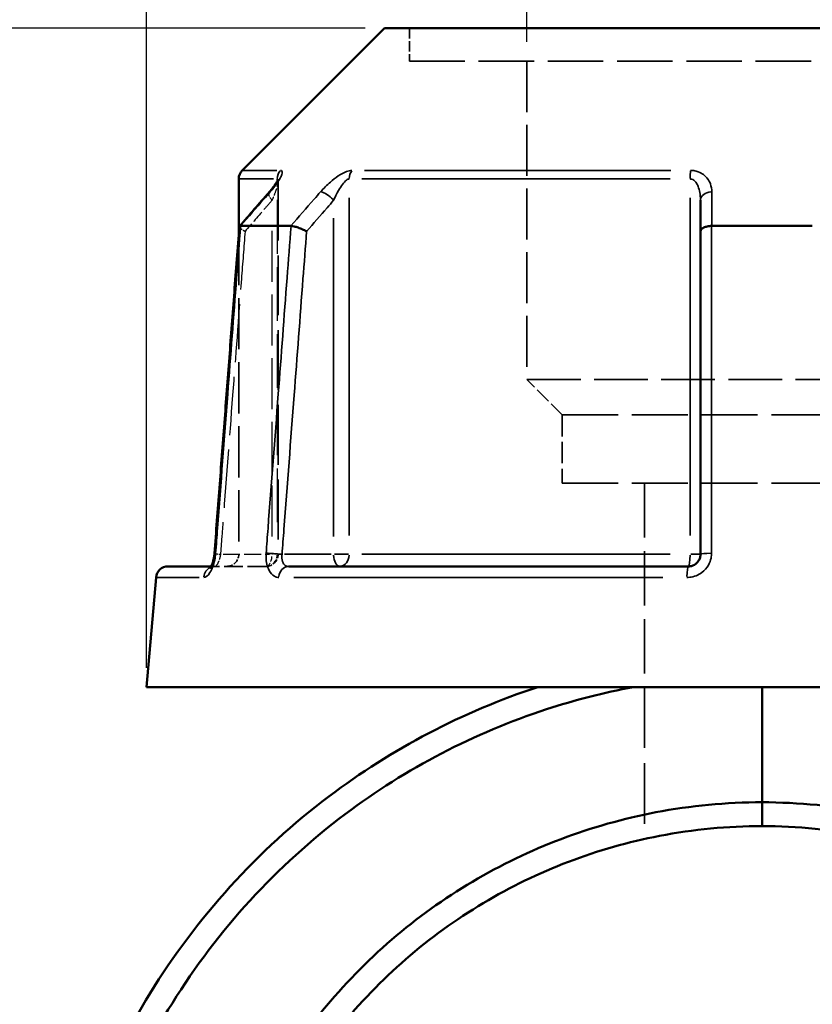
# Model space of a CAD drawing. Header units: millimetres. Extents: x 0 to 898, y 0 to 835.
# Tile 5 of 10: x 353 to 419, y 345 to 427. Entities that reach past the tile are written whole.
import ezdxf

# ---------------------------------------------------------------- set-up
doc = ezdxf.new("R2010")
doc.units = ezdxf.units.MM
doc.linetypes.add('DASHED', pattern=[0.2067, 0.1654, -0.0413])
for name, color, linetype, lineweight in [('Dimension (ANSI)', 7, 'Continuous', 25), ('Hidden (ANSI)', 7, 'DASHED', 35), ('Hidden Narrow (ANSI)', 7, 'DASHED', 25), ('Visible (ANSI)', 7, 'Continuous', 50), ('Visible Narrow (ANSI)', 7, 'Continuous', 35)]:
    doc.layers.add(name, color=color, linetype=linetype, lineweight=lineweight)
doc.styles.add('Note Text (ANSI)', font='tahoma.ttf')
doc.dimstyles.new('Default - mm (ANSI)', dxfattribs={"dimtxt": 3.048, "dimasz": 2.5, "dimexe": 3.175, "dimexo": 1.6002, "dimgap": 0.8, "dimtad": 0, "dimtoh": 1, "dimrnd": 1e-08, "dimzin": 4, "dimdsep": 46, "dimtxsty": 'Note Text (ANSI)', "dimcen": 0.09, "dimdle": 10, "dimclrd": 256, "dimclre": 256, "dimclrt": 256, "dimadec": 1, "dimazin": 1, "dimtfac": 1, "dimtofl": 0, "dimtmove": 0, "dimatfit": 3, "dimfxl": 1, "dimtolj": 1, "dimtzin": 4, "dimlwd": -1, "dimlwe": -1, "dimarcsym": 0})

# ---------------------------------------------------------------- blocks, each defined once
blk = doc.blocks.new('*D6')
at = {"layer": 'Defpoints', "color": 0, "transparency": 16777216}
for p in [(395.115, 465.038), (395.115, 423.32), (434.067, 423.32)]:
    blk.add_point(p, dxfattribs=at)
at = {"layer": 'Dimension (ANSI)', "transparency": 16777216}
for p, q in [((395.115, 424.921), (395.115, 468.213)), ((434.067, 424.921), (434.067, 468.213)), ((397.615, 465.038), (405.842, 465.038)), ((431.567, 465.038), (417.447, 465.038))]:
    blk.add_line(p, q, dxfattribs=at)
for points in [[(397.615, 465.455), (397.615, 464.622), (395.115, 465.038)], [(431.567, 465.455), (431.567, 464.622), (434.067, 465.038)]]:
    blk.add_solid(points, dxfattribs=at)
at = {"layer": 'Dimension (ANSI)', "transparency": 16777216, "insert": (406.642, 466.632), "char_height": 3.048, "attachment_point": 1, "style": 'Note Text (ANSI)'}
blk.add_mtext('\\A1;38.95', dxfattribs=at)
blk = doc.blocks.new('*D9')
at = {"layer": 'Defpoints', "color": 0, "transparency": 16777216}
for p in [(277.465, 426.05), (383.313, 426.05), (415.423, 253.092)]:
    blk.add_point(p, dxfattribs=at)
at = {"layer": 'Dimension (ANSI)', "transparency": 16777216}
for p, q in [((381.713, 426.05), (274.29, 426.05)), ((277.465, 423.55), (277.465, 387.447)), ((277.465, 255.592), (277.465, 373.735)), ((413.823, 253.092), (274.29, 253.092))]:
    blk.add_line(p, q, dxfattribs=at)
for points in [[(277.048, 423.55), (277.882, 423.55), (277.465, 426.05)], [(277.048, 255.592), (277.882, 255.592), (277.465, 253.092)]]:
    blk.add_solid(points, dxfattribs=at)
at = {"layer": 'Dimension (ANSI)', "transparency": 16777216, "insert": (275.877, 374.535), "char_height": 3.048, "attachment_point": 1, "rotation": 90, "style": 'Note Text (ANSI)'}
blk.add_mtext('\\A1;172.96', dxfattribs=at)
blk = doc.blocks.new('*D10')
at = {"layer": 'Defpoints', "color": 0, "transparency": 16777216}
for p in [(363.591, 465.455), (363.591, 371.455), (465.591, 371.455)]:
    blk.add_point(p, dxfattribs=at)
at = {"layer": 'Dimension (ANSI)', "transparency": 16777216}
for p, q in [((363.591, 373.055), (363.591, 468.63)), ((465.591, 373.055), (465.591, 468.63)), ((366.091, 465.455), (405.874, 465.455)), ((463.091, 465.455), (423.308, 465.455))]:
    blk.add_line(p, q, dxfattribs=at)
for points in [[(366.091, 465.872), (366.091, 465.038), (363.591, 465.455)], [(463.091, 465.872), (463.091, 465.038), (465.591, 465.455)]]:
    blk.add_solid(points, dxfattribs=at)
at = {"layer": 'Dimension (ANSI)', "transparency": 16777216, "insert": (406.674, 467.748), "char_height": 3.048, "attachment_point": 1, "style": 'Note Text (ANSI)'}
blk.add_mtext('\\A1;{\\fAIGDT|b0|i0;\\H3.0480;\\ln}\\fTahoma|b0|i0;\\H3.0480;102.00', dxfattribs=at)

msp = doc.modelspace()

# ---------------------------------------------------------------- linework, layer by layer
at = {"layer": 'Hidden (ANSI)', "ltscale": 5.199245}
msp.add_line((385.377, 426.05), (385.377, 423.32), dxfattribs=at)
at = {"layer": 'Hidden (ANSI)', "ltscale": 27.751116}
msp.add_line((385.377, 423.32), (443.805, 423.32), dxfattribs=at)
at = {"layer": 'Hidden (ANSI)', "ltscale": 25.534592}
msp.add_line((395.115, 423.32), (395.115, 396.93), dxfattribs=at)
at = {"layer": 'Hidden (ANSI)', "ltscale": 29.951862}
msp.add_line((374.498, 413.41), (374.498, 382.455), dxfattribs=at)
at = {"layer": 'Hidden (ANSI)', "ltscale": 25.685001}
msp.add_line((371.241, 409.001), (371.241, 382.455), dxfattribs=at)
at = {"layer": 'Hidden (ANSI)', "ltscale": 26.910172}
msp.add_line((395.115, 396.93), (434.067, 396.93), dxfattribs=at)
at = {"layer": 'Hidden (ANSI)', "ltscale": 7.869123}
msp.add_line((398.036, 394.009), (395.115, 396.93), dxfattribs=at)
at = {"layer": 'Hidden (ANSI)', "ltscale": 27.956678}
for p, q in [((398.036, 394.009), (431.146, 394.009)), ((398.036, 388.35), (431.146, 388.35))]:
    msp.add_line(p, q, dxfattribs=at)
at = {"layer": 'Hidden (ANSI)', "ltscale": 10.778293}
msp.add_line((398.036, 394.009), (398.036, 388.35), dxfattribs=at)
at = {"layer": 'Hidden (ANSI)', "ltscale": 27.245605}
msp.add_line((404.853, 388.35), (404.853, 371.455), dxfattribs=at)
at = {"layer": 'Hidden (ANSI)', "ltscale": 1.470216}
msp.add_line((368.959, 381.455), (369.254, 381.455), dxfattribs=at)
at = {"layer": 'Hidden (ANSI)', "ltscale": 9.334328}
msp.add_line((373.498, 381.455), (369.254, 381.455), dxfattribs=at)
at = {"layer": 'Hidden (ANSI)', "ltscale": 30.457872}
msp.add_line((404.853, 371.455), (404.853, 358.864), dxfattribs=at)
at = {"layer": 'Hidden (ANSI)', "ltscale": 2.991791}
for centre in [(370.241, 382.455), (373.498, 382.455)]:
    msp.add_arc(centre, 1, 270, 0, dxfattribs=at)
at = {"layer": 'Hidden (ANSI)', "ltscale": 7.587849}
msp.add_ellipse((10125.318, -10756.217), major_axis=(-348.539, 15758.933), ratio=0.871341, start_param=0.764032, end_param=0.764285, dxfattribs=at)
at = {"layer": 'Hidden (ANSI)', "ltscale": 4.578621}
msp.add_open_spline([(373.743, 412.451), (373.842, 412.565), (373.936, 412.677), (374.107, 412.895), (374.186, 413.001), (374.323, 413.198), (374.381, 413.29), (374.448, 413.405), (374.466, 413.44), (374.491, 413.491), (374.5, 413.51), (374.509, 413.534), (374.512, 413.54), (374.515, 413.548), (374.512, 413.543), (374.505, 413.505), (374.5, 413.48), (374.498, 413.432), (374.498, 413.422), (374.498, 413.41)], degree=3, knots=[0, 0, 0, 0, 0.0532636, 0.0532636, 0.1065273, 0.1065273, 0.1597909, 0.1597909, 0.1864227, 0.1864227, 0.2069394, 0.2069394, 0.2220218, 0.2220218, 0.2454412, 0.2454412, 0.2621344, 0.2621344, 0.2663181, 0.2663181, 0.2663181, 0.2663181], dxfattribs=at)
at = {"layer": 'Hidden (ANSI)', "ltscale": 0.735482}
msp.add_open_spline([(374.498, 413.41), (374.498, 413.453), (374.501, 413.483), (374.508, 413.524), (374.511, 413.536), (374.513, 413.544), (374.514, 413.545), (374.514, 413.545)], degree=3, knots=[0.07909903, 0.07909903, 0.07909903, 0.07909903, 0.09474523, 0.09474523, 0.11073774, 0.11073774, 0.11830044, 0.11830044, 0.11830044, 0.11830044], dxfattribs=at)
at = {"layer": 'Hidden (ANSI)', "ltscale": 2.08922}
msp.add_open_spline([(371.288, 409.613), (371.286, 409.59), (371.3, 409.56), (371.363, 409.485), (371.418, 409.437), (371.564, 409.334), (371.655, 409.279), (371.758, 409.223), (371.76, 409.223), (371.761, 409.222)], degree=3, knots=[-0.1095544, -0.1095544, -0.1095544, -0.1095544, -0.0778932, -0.0778932, -0.0392017, -0.0392017, 0, 0, 0.0004762, 0.0004762, 0.0004762, 0.0004762], dxfattribs=at)
at = {"layer": 'Hidden (ANSI)', "ltscale": 0.420625}
msp.add_open_spline([(369.117, 381.873), (369.129, 381.919), (369.141, 381.966), (369.156, 382.034), (369.16, 382.054), (369.164, 382.073)], degree=3, knots=[0.22725759, 0.22725759, 0.22725759, 0.22725759, 0.24742921, 0.24742921, 0.25543248, 0.25543248, 0.25543248, 0.25543248], dxfattribs=at)
at = {"layer": 'Hidden (ANSI)', "ltscale": 0.527502}
msp.add_open_spline([(369.197, 382.256), (369.204, 382.304), (369.21, 382.352), (369.221, 382.443), (369.225, 382.487), (369.228, 382.531)], degree=3, knots=[0.27967862, 0.27967862, 0.27967862, 0.27967862, 0.29808648, 0.29808648, 0.31481397, 0.31481397, 0.31481397, 0.31481397], dxfattribs=at)
at = {"layer": 'Hidden (ANSI)', "ltscale": 1.701024}
msp.add_open_spline([(368.88, 381.331), (368.88, 381.331), (368.88, 381.331), (368.88, 381.331), (368.889, 381.341), (368.936, 381.374), (368.974, 381.396), (369.088, 381.438), (369.167, 381.455), (369.254, 381.455)], degree=3, knots=[0.22729393, 0.22729393, 0.22729393, 0.22729393, 0.22772718, 0.22772718, 0.25682997, 0.25682997, 0.28516168, 0.28516168, 0.31481104, 0.31481104, 0.31481104, 0.31481104], dxfattribs=at)
at = {"layer": 'Hidden (ANSI)', "ltscale": 1.700917}
msp.add_open_spline([(369.254, 381.455), (369.15, 381.455), (369.058, 381.43), (368.944, 381.381), (368.912, 381.358), (368.885, 381.336), (368.88, 381.331), (368.88, 381.331)], degree=3, knots=[0, 0, 0, 0, 0.03548795, 0.03548795, 0.06659065, 0.06659065, 0.08751627, 0.08751627, 0.08751627, 0.08751627], dxfattribs=at)
at = {"layer": 'Hidden (ANSI)', "ltscale": 0.402963}
msp.add_open_spline([(368.91, 381.371), (368.911, 381.373), (368.912, 381.374), (368.926, 381.395), (368.942, 381.422), (368.959, 381.455)], degree=3, knots=[0.1229755, 0.1229755, 0.1229755, 0.1229755, 0.12462258, 0.12462258, 0.15044821, 0.15044821, 0.15044821, 0.15044821], dxfattribs=at)
at = {"layer": 'Hidden Narrow (ANSI)', "ltscale": 26.917419}
msp.add_line((374.424, 411.82), (374.424, 384.001), dxfattribs=at)
at = {"layer": 'Hidden Narrow (ANSI)', "ltscale": 25.549519}
msp.add_line((373.998, 383.922), (373.998, 410.327), dxfattribs=at)
at = {"layer": 'Hidden Narrow (ANSI)', "ltscale": 8.457208}
msp.add_line((369.939, 382.455), (373.784, 382.455), dxfattribs=at)
at = {"layer": 'Hidden Narrow (ANSI)', "ltscale": 1.795034}
msp.add_line((374.496, 382.455), (374.043, 382.455), dxfattribs=at)
at = {"layer": 'Hidden Narrow (ANSI)', "ltscale": 2.029475}
msp.add_ellipse((374.498, 411.794), major_axis=(-0.755, 0.656), ratio=0.354319, start_param=0.059198, end_param=1.124761, dxfattribs=at)
at = {"layer": 'Hidden Narrow (ANSI)', "ltscale": 1.797881}
msp.add_ellipse((370.225, 382.455), major_axis=(-0.997, 0.076), ratio=0.04373, start_param=0.052443, end_param=0.996415, dxfattribs=at)
at = {"layer": 'Hidden Narrow (ANSI)', "ltscale": 2.692601}
for ratio in [0.5, 0.926566]:
    msp.add_ellipse((373.498, 382.455), major_axis=(0, -1), ratio=ratio, start_param=0.07854, end_param=1.492257, dxfattribs=at)
at = {"layer": 'Hidden Narrow (ANSI)', "ltscale": 0.633739}
msp.add_ellipse((369.254, 380.455), major_axis=(0, 1), ratio=0.921327, start_param=0.018488, end_param=0.351264, dxfattribs=at)
at = {"layer": 'Hidden Narrow (ANSI)', "ltscale": 3.591758}
msp.add_open_spline([(374.491, 413.491), (374.493, 413.479), (374.495, 413.466), (374.501, 413.392), (374.494, 413.312), (374.464, 413.134), (374.442, 413.039), (374.373, 412.785), (374.319, 412.618), (374.182, 412.236), (374.094, 412.016), (373.998, 411.794)], degree=3, knots=[0.0537364, 0.0537364, 0.0537364, 0.0537364, 0.0672144, 0.0672144, 0.1229221, 0.1229221, 0.1744041, 0.1744041, 0.2513157, 0.2513157, 0.345416, 0.345416, 0.345416, 0.345416], dxfattribs=at)
at = {"layer": 'Hidden Narrow (ANSI)', "ltscale": 6.249437}
msp.add_open_spline([(373.998, 411.794), (373.819, 411.589), (373.641, 411.384), (373.462, 411.179), (372.895, 410.526), (372.328, 409.874), (371.761, 409.222)], degree=3, knots=[2.1646811, 2.1646811, 2.1646811, 2.1646811, 2.2519764, 2.2519764, 2.2519764, 2.5292499, 2.5292499, 2.5292499, 2.5292499], dxfattribs=at)
at = {"layer": 'Hidden Narrow (ANSI)', "ltscale": 29.248648}
msp.add_open_spline([(371.761, 409.222), (371.661, 407.906), (371.561, 406.59), (371.217, 402.068), (370.973, 398.862), (370.729, 395.656), (370.447, 391.946), (370.165, 388.236), (369.83, 383.835), (369.778, 383.145), (369.725, 382.455)], degree=3, knots=[0.56909, 0.56909, 0.56909, 0.56909, 0.965426, 0.965426, 1.930851, 1.930851, 1.930851, 3.048209, 3.048209, 3.256066, 3.256066, 3.256066, 3.256066], dxfattribs=at)
at = {"layer": 'Hidden Narrow (ANSI)', "ltscale": 2.712011}
msp.add_open_spline([(369.725, 382.455), (369.715, 382.389), (369.703, 382.323), (369.665, 382.154), (369.637, 382.053), (369.563, 381.841), (369.515, 381.735), (369.391, 381.525), (369.314, 381.455), (369.254, 381.455)], degree=3, knots=[0, 0, 0, 0, 0.0398263, 0.0398263, 0.1035483, 0.1035483, 0.1863869, 0.1863869, 0.314811, 0.314811, 0.314811, 0.314811], dxfattribs=at)
at = {"layer": 'Visible (ANSI)'}
for p, q in [((383.313, 426.05), (371.534, 414.271)), ((383.313, 426.05), (445.869, 426.05)), ((371.241, 413.564), (371.241, 409.001)), ((409.491, 411.794), (409.491, 409.222)), ((371.396, 409.672), (375.558, 409.672)), ((410.429, 409.672), (418.753, 409.672)), ((409.491, 409.222), (409.491, 382.455)), ((365.382, 381.455), (368.959, 381.455)), ((375.354, 381.455), (408.491, 381.455)), ((364.386, 380.542), (363.591, 371.455)), ((363.591, 371.455), (465.591, 371.455)), ((414.591, 371.455), (414.591, 361.905)), ((414.591, 361.905), (414.591, 371.455)), ((414.591, 359.93), (414.591, 361.905)), ((414.591, 361.905), (414.591, 359.93))]:
    msp.add_line(p, q, dxfattribs=at)
for centre, start, end in [((372.241, 413.564), 135, 180), ((365.382, 380.455), 90, 175)]:
    msp.add_arc(centre, 1, start, end, dxfattribs=at)
msp.add_ellipse((10246.252, -10895.277), major_axis=(351.372, -15955.187), ratio=0.871319, start_param=3.905708, end_param=3.905958, dxfattribs=at)
for points, knots in [([(374.514, 413.545), (374.514, 413.545), (374.513, 413.542), (374.507, 413.527), (374.498, 413.506), (374.465, 413.438), (374.436, 413.384), (374.351, 413.241), (374.288, 413.146), (374.144, 412.944), (374.063, 412.837), (373.902, 412.636), (373.824, 412.544), (373.743, 412.451)], [0.1183004, 0.1183004, 0.1183004, 0.1183004, 0.1298416, 0.1298416, 0.1559652, 0.1559652, 0.1953205, 0.1953205, 0.2485839, 0.2485839, 0.3018473, 0.3018473, 0.345416, 0.345416, 0.345416, 0.345416]), ([(371.385, 409.671), (371.333, 409.666), (371.301, 409.651), (371.289, 409.623), (371.288, 409.618), (371.288, 409.613)], [-0.1535305, -0.1535305, -0.1535305, -0.1535305, -0.11648518, -0.11648518, -0.10955436, -0.10955436, -0.10955436, -0.10955436]), ([(376.861, 409.222), (376.86, 409.223), (376.858, 409.223), (376.754, 409.279), (376.641, 409.334), (376.405, 409.437), (376.284, 409.485), (376.047, 409.568), (375.933, 409.602), (375.73, 409.651), (375.643, 409.666), (375.573, 409.671)], [-0.1536484, -0.1536484, -0.1536484, -0.1536484, -0.1531733, -0.1531733, -0.1140628, -0.1140628, -0.0754613, -0.0754613, -0.0369591, -0.0369591, 0, 0, 0, 0]), ([(410.404, 409.671), (410.281, 409.666), (410.162, 409.651), (409.939, 409.602), (409.838, 409.568), (409.67, 409.485), (409.604, 409.437), (409.515, 409.334), (409.492, 409.279), (409.491, 409.223), (409.491, 409.223), (409.491, 409.222)], [-0.1535304, -0.1535304, -0.1535304, -0.1535304, -0.1164851, -0.1164851, -0.0778933, -0.0778933, -0.0392016, -0.0392016, 0, 0, 0.0004763, 0.0004763, 0.0004763, 0.0004763]), ([(371.288, 409.613), (371.15, 407.807), (371.013, 406.002), (370.738, 402.391), (370.601, 400.585), (370.326, 396.975), (370.189, 395.169), (369.915, 391.558), (369.777, 389.753), (369.503, 386.142), (369.365, 384.336), (369.228, 382.531)], [0.537461, 0.537461, 0.537461, 0.537461, 1.081182, 1.081182, 1.624903, 1.624903, 2.168624, 2.168624, 2.712345, 2.712345, 3.256066, 3.256066, 3.256066, 3.256066]), ([(369.228, 382.531), (369.218, 382.394), (369.199, 382.256), (369.15, 381.996), (369.119, 381.875), (369.053, 381.666), (369.018, 381.578), (368.956, 381.446), (368.928, 381.398), (368.892, 381.343), (368.88, 381.331), (368.88, 381.331)], [0, 0, 0, 0, 0.0524687, 0.0524687, 0.1038572, 0.1038572, 0.1517375, 0.1517375, 0.1934363, 0.1934363, 0.2272939, 0.2272939, 0.2272939, 0.2272939]), ([(409.491, 382.455), (409.491, 382.389), (409.485, 382.324), (409.451, 382.156), (409.414, 382.056), (409.295, 381.844), (409.202, 381.739), (408.951, 381.549), (408.779, 381.481), (408.566, 381.457), (408.528, 381.455), (408.491, 381.455)], [0, 0, 0, 0, 0.0395748, 0.0395748, 0.1028944, 0.1028944, 0.1852099, 0.1852099, 0.2922201, 0.2922201, 0.3148111, 0.3148111, 0.3148111, 0.3148111]), ([(368.88, 381.331), (368.88, 381.331), (368.881, 381.331), (368.886, 381.337), (368.896, 381.35), (368.91, 381.371)], [0.08751627, 0.08751627, 0.08751627, 0.08751627, 0.09464308, 0.09464308, 0.1229755, 0.1229755, 0.1229755, 0.1229755]), ([(368.959, 381.455), (368.965, 381.467), (368.971, 381.479), (369.006, 381.55), (369.036, 381.622), (369.082, 381.756), (369.1, 381.813), (369.117, 381.873)], [0.15044821, 0.15044821, 0.15044821, 0.15044821, 0.15950627, 0.15950627, 0.20062077, 0.20062077, 0.22725759, 0.22725759, 0.22725759, 0.22725759]), ([(396.012, 371.455), (389.794, 369.411), (383.92, 366.333), (372.808, 357.93), (367.758, 352.365), (360.163, 340.003), (357.539, 333.259), (355.033, 320.356), (354.791, 314.267), (355.463, 308.285), (356.135, 302.304), (357.722, 296.43), (361.58, 287.676), (363.306, 284.553), (367.286, 278.666), (369.539, 275.902), (374.346, 270.979), (376.872, 268.793), (382.253, 264.874), (385.108, 263.142), (393.149, 259.14), (398.572, 257.349), (405.55, 256.103), (406.973, 255.902), (408.401, 255.753)], [0.315904, 0.315904, 0.315904, 0.315904, 0.644251, 0.644251, 1.015402, 1.015402, 1.37379, 1.37379, 1.677463, 1.677463, 1.677463, 1.981137, 1.981137, 2.160797, 2.160797, 2.340458, 2.340458, 2.508988, 2.508988, 2.677519, 2.677519, 2.964022, 2.964022, 3.036808, 3.036808, 3.036808, 3.036808]), ([(409.419, 257.639), (407.75, 257.789), (406.088, 258.013), (399.036, 259.279), (393.773, 261.027), (385.975, 264.93), (383.209, 266.62), (377.999, 270.44), (375.555, 272.57), (370.909, 277.364), (368.735, 280.053), (364.902, 285.779), (363.243, 288.814), (359.545, 297.315), (358.038, 303.011), (357.418, 308.803), (356.798, 314.595), (357.064, 320.482), (359.55, 332.936), (362.116, 339.431), (369.492, 351.319), (374.378, 356.658), (385.098, 364.711), (390.754, 367.656), (396.734, 369.611), (399.086, 370.379), (401.487, 370.996), (403.918, 371.455)], [-3.05148, -3.05148, -3.05148, -3.05148, -2.964022, -2.964022, -2.677519, -2.677519, -2.508988, -2.508988, -2.340458, -2.340458, -2.160797, -2.160797, -1.981137, -1.981137, -1.677463, -1.677463, -1.677463, -1.37379, -1.37379, -1.015402, -1.015402, -0.644251, -0.644251, -0.315904, -0.315904, -0.315904, -0.186787, -0.186787, -0.186787, -0.186787]), ([(414.591, 361.905), (411.637, 361.905), (408.684, 361.626), (400.441, 360.054), (395.279, 358.1), (385.883, 352.526), (381.66, 348.892), (376.299, 342.332), (374.631, 339.84), (371.798, 334.585), (370.633, 331.822), (368.319, 324.437), (367.591, 319.684), (367.591, 314.93), (367.591, 310.176), (368.319, 305.423), (371.526, 295.19), (374.41, 289.84), (382.001, 280.551), (386.721, 276.628), (397.555, 270.695), (403.723, 268.793), (411.539, 268.029), (413.065, 267.955), (414.591, 267.955)], [-3.141593, -3.141593, -3.141593, -3.141593, -2.953166, -2.953166, -2.606199, -2.606199, -2.255893, -2.255893, -2.065224, -2.065224, -1.874554, -1.874554, -1.570796, -1.570796, -1.570796, -1.267038, -1.267038, -0.8857, -0.8857, -0.500985, -0.500985, -0.097367, -0.097367, 0, 0, 0, 0]), ([(426.741, 269.552), (427.359, 269.717), (427.975, 269.895), (433.782, 271.705), (438.692, 274.236), (447.394, 280.844), (451.175, 284.934), (455.753, 292.059), (457.126, 294.725), (459.343, 300.269), (460.186, 303.147), (461.644, 310.742), (461.827, 315.541), (461.288, 320.26), (460.749, 324.978), (459.488, 329.613), (455.146, 339.411), (451.676, 344.399), (443.089, 352.767), (437.961, 356.129), (426.757, 360.71), (420.675, 361.905), (414.591, 361.905)], [-2.880245, -2.880245, -2.880245, -2.880245, -2.839401, -2.839401, -2.492111, -2.492111, -2.141888, -2.141888, -1.951178, -1.951178, -1.760467, -1.760467, -1.45704, -1.45704, -1.45704, -1.153612, -1.153612, -0.772427, -0.772427, -0.388139, -0.388139, 0, 0, 0, 0]), ([(414.591, 269.93), (413.141, 269.93), (411.691, 270), (404.263, 270.721), (398.399, 272.515), (388.072, 278.125), (383.559, 281.839), (376.272, 290.658), (373.485, 295.749), (370.353, 305.514), (369.624, 310.06), (369.592, 314.616), (369.56, 319.173), (370.226, 323.738), (372.402, 330.844), (373.504, 333.506), (376.196, 338.574), (377.786, 340.98), (382.908, 347.319), (386.957, 350.837), (395.988, 356.238), (400.957, 358.134), (408.898, 359.659), (411.745, 359.93), (414.591, 359.93)], [0, 0, 0, 0, 0.097367, 0.097367, 0.500985, 0.500985, 0.8857, 0.8857, 1.267038, 1.267038, 1.570796, 1.570796, 1.570796, 1.874554, 1.874554, 2.065224, 2.065224, 2.255893, 2.255893, 2.606199, 2.606199, 2.953166, 2.953166, 3.141593, 3.141593, 3.141593, 3.141593]), ([(414.591, 359.93), (420.454, 359.93), (426.315, 358.769), (437.097, 354.327), (442.024, 351.069), (450.249, 342.976), (453.557, 338.157), (457.67, 328.716), (458.849, 324.257), (459.335, 319.728), (459.82, 315.199), (459.612, 310.602), (458.167, 303.342), (457.342, 300.595), (455.189, 295.31), (453.861, 292.772), (449.451, 285.996), (445.827, 282.119), (437.514, 275.861), (432.837, 273.471), (427.49, 271.816), (427.085, 271.697), (426.679, 271.584)], [0, 0, 0, 0, 0.388139, 0.388139, 0.772427, 0.772427, 1.153612, 1.153612, 1.45704, 1.45704, 1.45704, 1.760467, 1.760467, 1.951178, 1.951178, 2.141888, 2.141888, 2.492111, 2.492111, 2.839401, 2.839401, 2.867725, 2.867725, 2.867725, 2.867725])]:
    msp.add_open_spline(points, degree=3, knots=knots, dxfattribs=at)
for points in [[(371.385, 409.671), (371.389, 409.671), (371.392, 409.672), (371.396, 409.672)], [(375.558, 409.672), (375.563, 409.672), (375.568, 409.671), (375.573, 409.671)], [(410.404, 409.671), (410.412, 409.671), (410.421, 409.672), (410.429, 409.672)], [(369.164, 382.073), (369.177, 382.133), (369.188, 382.194), (369.197, 382.256)]]:
    msp.add_open_spline(points, degree=3, dxfattribs=at)
at = {"layer": 'Visible Narrow (ANSI)'}
for p, q in [((371.542, 414.271), (374.391, 414.271)), ((381.663, 414.271), (407.029, 414.271)), ((374.118, 413.564), (371.249, 413.564)), ((374.424, 413.554), (374.424, 413.375)), ((406.978, 413.564), (381.439, 413.564)), ((380.387, 384.011), (380.387, 412.008)), ((408.629, 412.008), (408.629, 384.011)), ((379.098, 410.327), (379.098, 383.922)), ((378.884, 382.455), (375.039, 382.455)), ((380.341, 382.455), (379.161, 382.455)), ((381.439, 382.455), (406.978, 382.455)), ((409.488, 382.455), (408.699, 382.455)), ((367.955, 380.542), (364.396, 380.542)), ((406.384, 380.542), (375.801, 380.542))]:
    msp.add_line(p, q, dxfattribs=at)
for centre, major_axis, ratio, start_param, end_param in [((375.351, 413.564), (0, 1), 0.926566, 0.824668, 1.531526), ((381.176, 413.564), (0, -1), 0.789023, 3.966261, 4.673119), ((408.766, 413.564), (0, 1), 0.137542, 0.824668, 1.531526), ((374.498, 411.794), (-0.755, 0.656), 0.354319, 5.978161, 6.267131), ((378.598, 411.794), (-0.755, 0.656), 0.354319, 4.400804, 5.755338), ((410.491, 411.794), (-1, 0), 0.708638, 4.853399, 6.207933), ((370.225, 382.455), (-0.997, 0.076), 0.04373, 5.866569, 6.261258), ((374.325, 382.455), (0.997, -0.076), 0.04373, 1.123229, 2.46189), ((379.598, 382.455), (0, -1), 0.5, 4.790929, 6.204645), ((379.598, 382.455), (0, -1), 0.789023, 0.07854, 1.492257), ((408.491, 382.455), (0, -1), 0.137542, 0.07854, 1.492257), ((410.491, 382.455), (-1, 0), 0.08746, 4.870153, 6.208815), ((369.254, 380.455), (0, 1), 0.921327, 0.425441, 1.427841), ((375.354, 380.455), (0, 1), 0.797365, 0.074176, 1.409353), ((408.491, 380.455), (0, 1), 0.123962, 0.074176, 1.409353)]:
    msp.add_ellipse(centre, major_axis=major_axis, ratio=ratio, start_param=start_param, end_param=end_param, dxfattribs=at)
for points, knots in [([(373.855, 412.502), (374.048, 412.723), (374.223, 412.943), (374.497, 413.326), (374.603, 413.492), (374.739, 413.746), (374.783, 413.842), (374.842, 414.019), (374.855, 414.099), (374.836, 414.202), (374.814, 414.235), (374.757, 414.265), (374.729, 414.271), (374.696, 414.271)], [-0.345416, -0.345416, -0.345416, -0.345416, -0.2513157, -0.2513157, -0.1744041, -0.1744041, -0.1229221, -0.1229221, -0.0672144, -0.0672144, -0.0258517, -0.0258517, 0, 0, 0, 0]), ([(380.618, 414.271), (380.488, 414.271), (380.331, 414.236), (379.726, 414.006), (379.246, 413.668), (378.533, 413.052), (378.261, 412.778), (378.021, 412.502)], [-0.3454168, -0.3454168, -0.3454168, -0.3454168, -0.2827888, -0.2827888, -0.1173418, -0.1173418, 0, 0, 0, 0]), ([(410.425, 412.502), (410.425, 412.724), (410.387, 412.945), (410.243, 413.328), (410.15, 413.494), (409.943, 413.747), (409.846, 413.842), (409.609, 414.019), (409.466, 414.099), (409.188, 414.202), (409.06, 414.235), (408.842, 414.265), (408.756, 414.271), (408.669, 414.271)], [-0.3454158, -0.3454158, -0.3454158, -0.3454158, -0.2508172, -0.2508172, -0.1741557, -0.1741557, -0.1230504, -0.1230504, -0.0672144, -0.0672144, -0.0258517, -0.0258517, 0, 0, 0, 0]), ([(374.424, 413.564), (374.441, 413.564), (374.454, 413.558), (374.477, 413.534), (374.485, 413.515), (374.491, 413.491)], [0, 0, 0, 0, 0.02585168, 0.02585168, 0.05373644, 0.05373644, 0.05373644, 0.05373644]), ([(379.098, 411.794), (379.218, 412.07), (379.353, 412.344), (379.708, 412.961), (379.947, 413.299), (380.246, 413.528), (380.323, 413.564), (380.387, 413.564)], [0, 0, 0, 0, 0.1173418, 0.1173418, 0.2827888, 0.2827888, 0.3454168, 0.3454168, 0.3454168, 0.3454168]), ([(408.629, 413.564), (408.671, 413.564), (408.714, 413.558), (408.821, 413.528), (408.884, 413.495), (409.021, 413.391), (409.091, 413.311), (409.207, 413.134), (409.255, 413.039), (409.356, 412.787), (409.402, 412.621), (409.473, 412.238), (409.491, 412.017), (409.491, 411.794)], [0, 0, 0, 0, 0.0258517, 0.0258517, 0.0672144, 0.0672144, 0.1230504, 0.1230504, 0.1741557, 0.1741557, 0.2508172, 0.2508172, 0.3454158, 0.3454158, 0.3454158, 0.3454158]), ([(371.396, 409.672), (372.037, 410.41), (372.679, 411.148), (373.32, 411.886), (373.498, 412.091), (373.677, 412.296), (373.855, 412.502)], [-2.5657172, -2.5657172, -2.5657172, -2.5657172, -2.2519764, -2.2519764, -2.2519764, -2.1646811, -2.1646811, -2.1646811, -2.1646811]), ([(378.021, 412.502), (377.842, 412.296), (377.663, 412.091), (377.485, 411.885), (376.842, 411.148), (376.2, 410.41), (375.558, 409.672)], [-2.684533, -2.684533, -2.684533, -2.684533, -2.5972009, -2.5972009, -2.5972009, -2.2834969, -2.2834969, -2.2834969, -2.2834969]), ([(410.429, 409.672), (410.428, 410.41), (410.427, 411.148), (410.426, 411.886), (410.426, 412.091), (410.426, 412.296), (410.425, 412.502)], [-2.5657172, -2.5657172, -2.5657172, -2.5657172, -2.251972, -2.251972, -2.251972, -2.1646811, -2.1646811, -2.1646811, -2.1646811]), ([(376.861, 409.222), (377.428, 409.874), (377.995, 410.526), (378.562, 411.178), (378.741, 411.384), (378.919, 411.589), (379.098, 411.794)], [2.3199641, 2.3199641, 2.3199641, 2.3199641, 2.5972009, 2.5972009, 2.5972009, 2.684533, 2.684533, 2.684533, 2.684533]), ([(369.324, 382.542), (369.376, 383.232), (369.429, 383.923), (369.763, 388.323), (370.045, 392.033), (370.327, 395.744), (370.57, 398.949), (370.814, 402.155), (371.167, 406.798), (371.276, 408.234), (371.385, 409.671)], [-3.256066, -3.256066, -3.256066, -3.256066, -3.048209, -3.048209, -1.930851, -1.930851, -1.930851, -0.965426, -0.965426, -0.532743, -0.532743, -0.532743, -0.532743]), ([(375.573, 409.671), (375.463, 408.234), (375.354, 406.798), (375, 402.155), (374.756, 398.949), (374.512, 395.744), (374.23, 392.033), (373.947, 388.323), (373.612, 383.923), (373.56, 383.232), (373.507, 382.542)], [-3.927938, -3.927938, -3.927938, -3.927938, -3.495256, -3.495256, -2.52983, -2.52983, -2.52983, -1.412472, -1.412472, -1.204615, -1.204615, -1.204615, -1.204615]), ([(410.408, 382.542), (410.408, 383.232), (410.408, 383.923), (410.407, 388.323), (410.406, 392.033), (410.406, 395.744), (410.405, 398.949), (410.405, 402.155), (410.404, 406.798), (410.404, 408.234), (410.404, 409.671)], [-3.256066, -3.256066, -3.256066, -3.256066, -3.048209, -3.048209, -1.930851, -1.930851, -1.930851, -0.965426, -0.965426, -0.532743, -0.532743, -0.532743, -0.532743]), ([(374.825, 382.455), (374.878, 383.145), (374.93, 383.835), (375.265, 388.236), (375.547, 391.946), (375.829, 395.656), (376.073, 398.862), (376.317, 402.068), (376.661, 406.59), (376.761, 407.906), (376.861, 409.222)], [1.204615, 1.204615, 1.204615, 1.204615, 1.412472, 1.412472, 2.52983, 2.52983, 2.52983, 3.495256, 3.495256, 3.891591, 3.891591, 3.891591, 3.891591]), ([(368.336, 380.542), (368.506, 380.542), (368.692, 380.682), (368.962, 381.103), (369.059, 381.314), (369.195, 381.739), (369.243, 381.94), (369.298, 382.278), (369.314, 382.41), (369.324, 382.542)], [-0.314811, -0.314811, -0.314811, -0.314811, -0.1863869, -0.1863869, -0.1035483, -0.1035483, -0.0398263, -0.0398263, 0, 0, 0, 0]), ([(373.507, 382.542), (373.499, 382.436), (373.496, 382.33), (373.505, 381.812), (373.592, 381.421), (373.865, 380.898), (374.022, 380.727), (374.314, 380.572), (374.435, 380.542), (374.559, 380.542)], [-0.3148135, -0.3148135, -0.3148135, -0.3148135, -0.282847, -0.282847, -0.1571372, -0.1571372, -0.0604374, -0.0604374, 0, 0, 0, 0]), ([(375.354, 381.455), (375.282, 381.455), (375.214, 381.47), (375.052, 381.547), (374.969, 381.633), (374.834, 381.895), (374.799, 382.09), (374.812, 382.349), (374.817, 382.402), (374.825, 382.455)], [0, 0, 0, 0, 0.0604374, 0.0604374, 0.1571372, 0.1571372, 0.282847, 0.282847, 0.3148135, 0.3148135, 0.3148135, 0.3148135]), ([(408.368, 380.542), (408.444, 380.542), (408.52, 380.546), (408.955, 380.595), (409.305, 380.73), (409.819, 381.11), (410.007, 381.321), (410.25, 381.744), (410.326, 381.944), (410.395, 382.279), (410.408, 382.411), (410.408, 382.542)], [-0.3148111, -0.3148111, -0.3148111, -0.3148111, -0.2922201, -0.2922201, -0.1852099, -0.1852099, -0.1028944, -0.1028944, -0.0395748, -0.0395748, 0, 0, 0, 0])]:
    msp.add_open_spline(points, degree=3, knots=knots, dxfattribs=at)

# ---------------------------------------------------------------- dimensions: what is measured, and where the dimension line sits
at = {"layer": 'Dimension (ANSI)'}
dim = msp.add_linear_dim(base=(363.591, 465.455), p1=(465.591, 371.455), p2=(363.591, 371.455), angle=180, text='{\\fAIGDT|b0|i0;\\H3.0480;\\ln}\\fTahoma|b0|i0;\\H3.0480;<>', dimstyle='Default - mm (ANSI)', override={"dimgap": 0.8, "dimtoh": 0, "dimdec": 2, "dimtol": 0, "dimlim": 0, "dimtp": 0, "dimtm": 0, "dimtdec": 2, "dimatfit": 1}, dxfattribs=at)
dim.commit()
dim.dimension.update_dxf_attribs({"geometry": '*D10', "text_midpoint": (414.591, 465.455), "dimtype": 160})
for base, p1, p2, angle, picture, middle in [((395.115, 465.038), (434.067, 423.32), (395.115, 423.32), 180, '*D6', (411.645, 465.038)), ((277.465, 426.05), (415.423, 253.092), (383.313, 426.05), 90, '*D9', (277.465, 380.591))]:
    dim = msp.add_linear_dim(base=base, p1=p1, p2=p2, angle=angle, dimstyle='Default - mm (ANSI)', override={"dimgap": 0.8, "dimtoh": 0, "dimdec": 2, "dimtol": 0, "dimlim": 0, "dimtp": 0, "dimtm": 0, "dimtdec": 2, "dimatfit": 1}, dxfattribs=at)
    dim.commit()
    dim.dimension.update_dxf_attribs({"geometry": picture, "text_midpoint": middle, "dimtype": 160})

doc.saveas('drawing.dxf')
